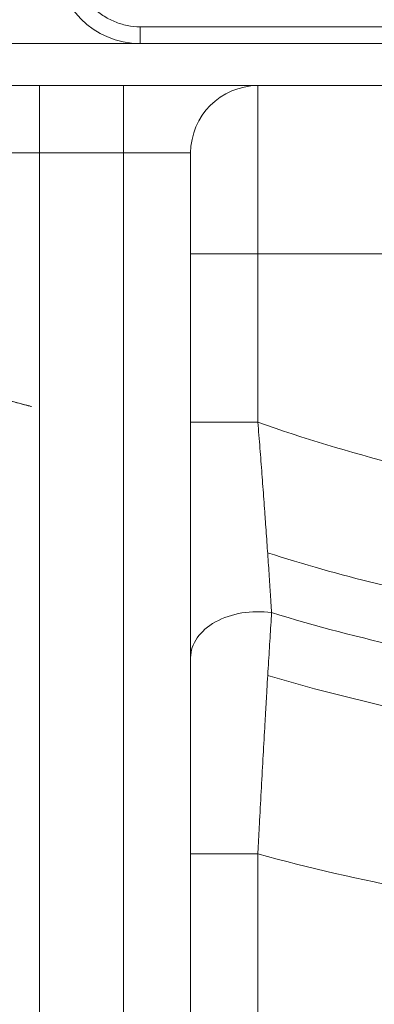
# Model space of a CAD drawing. Header units: millimetres. Extents: x 51337 to 61814, y -21781 to -12277.
# Tile 166 of 256: x 59210 to 59231, y -20836 to -20778. Entities that reach past the tile are written whole.
import ezdxf

# ---------------------------------------------------------------- set-up
doc = ezdxf.new("R2010")
doc.units = ezdxf.units.MM
doc.header["$LTSCALE"] = 0.3175
doc.layers.add('1轮廓实线层', color=7, linetype='Continuous', lineweight=18)

msp = doc.modelspace()

# ---------------------------------------------------------------- linework, layer by layer
at = {"layer": '1轮廓实线层'}
for p, q in [((59217.29339, -20777.97664), (59217.29339, -20778.97664)), ((59204.48738, -20778.97664), (59217.29337, -20778.97664)), ((59293.29339, -20778.97664), (59217.29339, -20778.97664)), ((59217.29339, -20778.97664), (59293.29339, -20778.97664)), ((59231.79471, -20781.47664), (59202.79339, -20781.47664)), ((59211.29339, -20781.47664), (59211.29339, -20785.47664)), ((59216.29339, -20781.47664), (59216.29339, -20785.47664)), ((59224.29339, -20781.47664), (59224.29339, -20791.47664)), ((59207.29339, -20785.47664), (59211.29339, -20785.47664)), ((59211.29339, -20785.47664), (59211.29339, -20852.60009)), ((59216.29339, -20785.47664), (59211.29339, -20785.47664)), ((59216.29339, -20858.97139), (59216.29339, -20785.47664)), ((59220.29339, -20785.47664), (59216.29339, -20785.47664)), ((59220.29339, -20864.0739), (59220.29339, -20785.47664)), ((59220.29339, -20785.47664), (59220.29339, -20864.11028)), ((59220.29339, -20791.47664), (59224.29339, -20791.47664)), ((59224.29339, -20791.47664), (59224.29339, -20801.47289)), ((59231.85142, -20791.47664), (59224.29339, -20791.47664)), ((59220.29339, -20801.47289), (59224.29339, -20801.47289)), ((59220.29339, -20827.12743), (59224.29339, -20827.12743)), ((59224.29339, -20827.12743), (59224.29339, -20858.73916))]:
    msp.add_line(p, q, dxfattribs=at)
for centre, radius, start, end in [((59255.29339, -20713.97664), 117.32051, 300.7584308, 103.5504853), ((59217.29339, -20773.97664), 5, 180, 270), ((59217.29339, -20773.97664), 5, 180, 270), ((59224.29339, -20785.47664), 4, 90, 180), ((59255.29339, -20713.97664), 92.82561, 250.4907183, 255.8272365), ((59255.29339, -20713.97664), 100, 252.2911304, 260.0090953), ((59255.29339, -20713.97664), 103.32342, 253.0154211, 262.157028), ((59255.29339, -20713.97664), 106.96775, 253.4827649, 263.3703918), ((59255.29339, -20713.97664), 117.32051, 254.6785921, 263.957787)]:
    msp.add_arc(centre, radius, start, end, dxfattribs=at)
msp.add_ellipse((59224.29339, -20815.47077), major_axis=(-4, 0), ratio=0.68377044, start_param=4.50650002, end_param=6.28318531, dxfattribs=at)
for points, knots in [([(59171.51282, -20766.52494), (59171.4904, -20766.47487), (59171.46809, -20766.4248), (59171.16363, -20765.73846), (59170.89973, -20765.10632), (59170.40826, -20763.8572), (59170.17973, -20763.23718), (59169.76652, -20762.04635), (59169.58106, -20761.4737), (59169.33504, -20760.66929), (59169.25804, -20760.40904), (59169.1173, -20759.91993), (59169.05385, -20759.69215), (59168.94137, -20759.27882), (59168.89199, -20759.09184), (59168.81203, -20758.78397), (59168.78113, -20758.66197), (59168.73867, -20758.49322), (59168.72737, -20758.44754), (59168.72678, -20758.44518), (59168.737, -20758.48651), (59168.77863, -20758.65211), (59168.8096, -20758.77446), (59168.88909, -20759.08082), (59168.93821, -20759.26698), (59169.05006, -20759.67844), (59169.11301, -20759.90468), (59169.2522, -20760.3891), (59169.32882, -20760.64855), (59169.57588, -20761.45753), (59169.76137, -20762.03076), (59170.17274, -20763.21777), (59170.39943, -20763.83382), (59170.89121, -20765.08554), (59171.15372, -20765.71496), (59171.99081, -20767.60542), (59172.61505, -20768.86825), (59173.64977, -20770.74918), (59174.01221, -20771.37593), (59174.76167, -20772.61132), (59175.14891, -20773.22063), (59176.34588, -20775.02446), (59177.19092, -20776.1948), (59178.961, -20778.4788), (59179.8859, -20779.59258), (59181.80116, -20781.7721), (59182.79317, -20782.83992), (59184.8244, -20784.92266), (59185.86255, -20785.93685), (59187.98545, -20787.9087), (59189.07034, -20788.86618), (59191.29543, -20790.71264), (59192.43578, -20791.60143), (59194.19592, -20792.87191), (59194.7909, -20793.28496), (59195.99859, -20794.08838), (59196.61284, -20794.47965), (59198.4695, -20795.60855), (59199.72643, -20796.30172), (59201.63282, -20797.24797), (59202.2704, -20797.54704), (59203.5316, -20798.10632), (59204.15719, -20798.3675), (59205.39138, -20798.85355), (59206.00012, -20799.07843), (59206.89168, -20799.38854), (59207.18522, -20799.48736), (59207.76251, -20799.67577), (59208.04478, -20799.76483), (59208.58508, -20799.93031), (59208.84426, -20800.00708), (59209.33446, -20800.14832), (59209.56651, -20800.21304), (59209.9821, -20800.32622), (59210.16702, -20800.37511), (59210.47908, -20800.45621), (59210.60573, -20800.48831), (59210.77772, -20800.53159), (59210.82215, -20800.54258), (59210.82516, -20800.54333), (59210.78212, -20800.53268), (59210.65843, -20800.50158), (59210.60745, -20800.48871), (59210.48721, -20800.45806), (59210.4175, -20800.44017), (59210.18628, -20800.38017), (59210.00337, -20800.3319), (59209.59288, -20800.22032), (59209.36377, -20800.15658), (59208.87559, -20800.01627), (59208.61828, -20799.94023), (59207.81623, -20799.69528), (59207.24156, -20799.50951), (59206.04167, -20799.09356), (59205.4286, -20798.86764), (59204.18812, -20798.38021), (59203.56057, -20798.11867), (59202.2976, -20797.55957), (59201.66125, -20797.26157), (59200.38859, -20796.63088), (59199.75777, -20796.30098), (59197.88325, -20795.26896), (59196.65766, -20794.52441), (59194.25652, -20792.93175), (59193.08088, -20792.08365), (59191.35277, -20790.74414), (59190.78325, -20790.2869), (59189.66254, -20789.35828), (59189.11034, -20788.88614), (59187.4757, -20787.44859), (59186.41491, -20786.46234), (59184.34343, -20784.44148), (59183.3327, -20783.40692), (59181.36372, -20781.28719), (59180.40563, -20780.20189), (59178.55344, -20777.96979), (59177.65883, -20776.82188), (59175.95159, -20774.45429), (59175.14936, -20773.24862), (59174.00989, -20771.373), (59173.63159, -20770.71819), (59173.2697, -20770.05807)], [0, 0, 0, 0, 0.00126585, 0.00126585, 0.01735944, 0.01735944, 0.03345302, 0.03345302, 0.0495466, 0.0495466, 0.05759339, 0.05759339, 0.06564019, 0.06564019, 0.07368698, 0.07368698, 0.08173377, 0.08173377, 0.08978056, 0.08978056, 0.09782735, 0.09782735, 0.10587414, 0.10587414, 0.11392094, 0.11392094, 0.12196773, 0.12196773, 0.13001452, 0.13001452, 0.1461081, 0.1461081, 0.16220169, 0.16220169, 0.17829527, 0.17829527, 0.21048244, 0.21048244, 0.22657602, 0.22657602, 0.2426696, 0.2426696, 0.27485677, 0.27485677, 0.30704394, 0.30704394, 0.3392311, 0.3392311, 0.37141827, 0.37141827, 0.40360544, 0.40360544, 0.4357926, 0.4357926, 0.45188619, 0.45188619, 0.46797977, 0.46797977, 0.50016694, 0.50016694, 0.51626052, 0.51626052, 0.5323541, 0.5323541, 0.54844769, 0.54844769, 0.55649448, 0.55649448, 0.56454127, 0.56454127, 0.57258806, 0.57258806, 0.58063485, 0.58063485, 0.58868164, 0.58868164, 0.59672844, 0.59672844, 0.60477523, 0.60477523, 0.61282202, 0.61282202, 0.61684541, 0.61684541, 0.62086881, 0.62086881, 0.6289156, 0.6289156, 0.63696239, 0.63696239, 0.64500919, 0.64500919, 0.66110277, 0.66110277, 0.67719635, 0.67719635, 0.69328993, 0.69328993, 0.70938352, 0.70938352, 0.7254771, 0.7254771, 0.75766427, 0.75766427, 0.78985143, 0.78985143, 0.80594502, 0.80594502, 0.8220386, 0.8220386, 0.85422577, 0.85422577, 0.88641293, 0.88641293, 0.9186001, 0.9186001, 0.95078727, 0.95078727, 0.98297443, 0.98297443, 1, 1, 1, 1]), ([(59217.29339, -20777.97664), (59217.03159, -20777.97664), (59216.76979, -20777.95086), (59216.25625, -20777.84871), (59216.00452, -20777.77235), (59215.52078, -20777.57197), (59215.28878, -20777.44797), (59214.85343, -20777.15707), (59214.65008, -20776.99019), (59214.27984, -20776.61995), (59214.11295, -20776.4166), (59213.82206, -20775.98124), (59213.69805, -20775.74925), (59213.49768, -20775.2655), (59213.42132, -20775.01377), (59213.31917, -20774.50023), (59213.29339, -20774.23844), (59213.29339, -20773.97664)], [0, 0, 0, 0, 0.125, 0.125, 0.25, 0.25, 0.375, 0.375, 0.5, 0.5, 0.625, 0.625, 0.75, 0.75, 0.875, 0.875, 1, 1, 1, 1]), ([(59224.29339, -20801.47289), (59224.33575, -20801.99265), (59224.37709, -20802.50879), (59224.45784, -20803.53398), (59224.49724, -20804.04302), (59224.57423, -20805.05393), (59224.61181, -20805.55579), (59224.66688, -20806.30301), (59224.68502, -20806.55115), (59224.70743, -20806.86012), (59224.7119, -20806.92186), (59224.72081, -20807.04521), (59224.72525, -20807.10684), (59224.73851, -20807.29108), (59224.74726, -20807.41318), (59224.79058, -20808.02006), (59224.82387, -20808.49403), (59224.88792, -20809.419), (59224.91868, -20809.87001), (59224.9778, -20810.74856), (59225.00616, -20811.17612), (59225.04016, -20811.69516), (59225.04689, -20811.79819), (59225.05687, -20811.95157), (59225.06019, -20812.00252), (59225.06676, -20812.10388), (59225.08309, -20812.35596), (59225.09886, -20812.6014), (59225.11113, -20812.79345)], [0, 0, 0, 0, 0.125, 0.125, 0.25, 0.25, 0.375, 0.375, 0.4375, 0.4375, 0.453125, 0.453125, 0.46875, 0.46875, 0.5, 0.5, 0.625, 0.625, 0.75, 0.75, 0.875, 0.875, 0.90625, 0.90625, 0.921875, 0.921875, 0.9375, 1, 1, 1, 1]), ([(59225.11113, -20812.79345), (59225.08087, -20813.27423), (59225.04976, -20813.77336), (59224.98608, -20814.80677), (59224.92094, -20815.87534), (59224.85318, -20817.01321), (59224.80144, -20817.89297), (59224.78405, -20818.19063), (59224.76211, -20818.5683), (59224.75771, -20818.64416), (59224.74892, -20818.79608), (59224.73572, -20819.02433), (59224.72253, -20819.2537), (59224.67854, -20820.02073), (59224.64335, -20820.64221), (59224.57301, -20821.90049), (59224.53786, -20822.53729), (59224.46765, -20823.82624), (59224.43258, -20824.4784), (59224.3888, -20825.30348), (59224.38004, -20825.4691), (59224.36258, -20825.80032), (59224.35387, -20825.96601), (59224.32782, -20826.46333), (59224.31056, -20826.79522), (59224.29339, -20827.12743)], [0, 0, 0, 0, 0.125, 0.125, 0.25, 0.375, 0.375, 0.4375, 0.4375, 0.453125, 0.453125, 0.46875, 0.5, 0.5, 0.625, 0.625, 0.75, 0.75, 0.875, 0.875, 0.90625, 0.90625, 0.9375, 0.9375, 1, 1, 1, 1])]:
    msp.add_open_spline(points, degree=3, knots=knots, dxfattribs=at)
msp.add_open_spline([(59245.46676, -20777.97664), (59236.07564, -20777.97664), (59226.68451, -20777.97664), (59217.29339, -20777.97664)], degree=3, dxfattribs=at)

doc.saveas('drawing.dxf')
